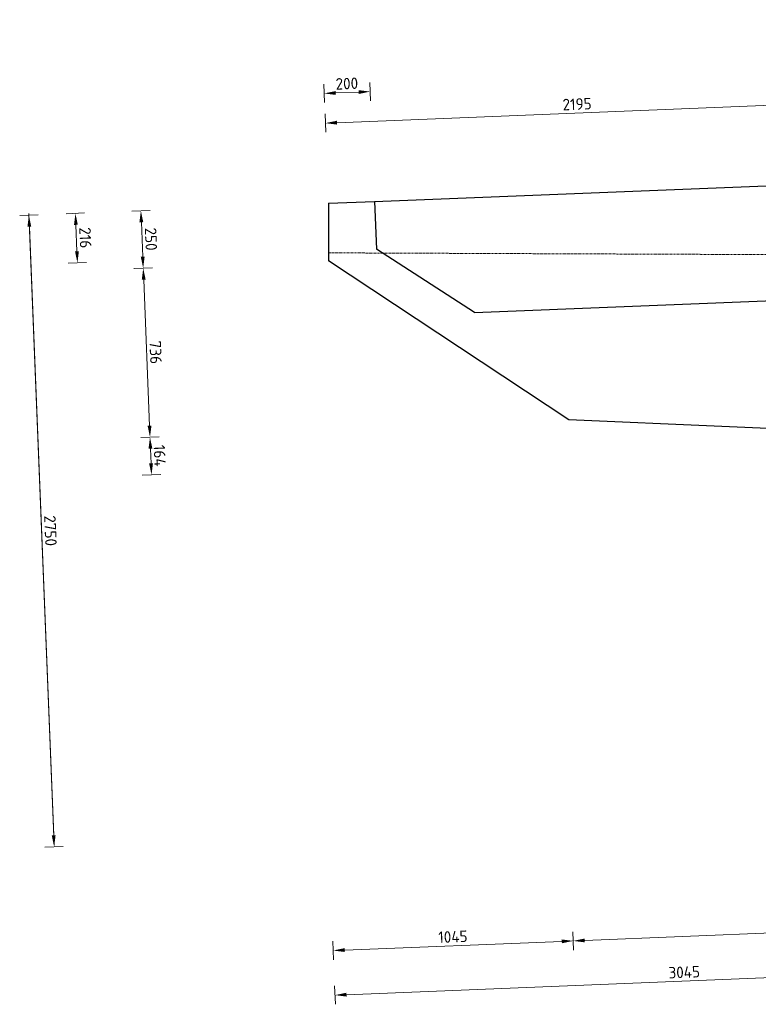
# Model space of a CAD drawing. Header units: millimetres. Extents: x -8028558 to 327273, y -63352 to 83293.
# Tile 128 of 195: x 135089 to 138303, y 19846 to 24129. Entities that reach past the tile are written whole.
import ezdxf

# ---------------------------------------------------------------- set-up
doc = ezdxf.new("R2010")
doc.units = ezdxf.units.MM
doc.linetypes.add('ZZ-HIDDEN-SO', pattern=[4, 2, -2])
for name, color, linetype, lineweight in [('B-CO-BC-BETONVORM-GD', 90, 'Continuous', 25), ('B-CO-BC-BETONVORM-GN', 10, 'ZZ-HIDDEN-SO', 13), ('B-CO-BC-BETONVORM-M', 7, 'Continuous', 18), ('X-XX-AL-M', 7, 'Continuous', 18)]:
    doc.layers.add(name, color=color, linetype=linetype, lineweight=lineweight)
doc.styles.add('NLCS-ISO-MM20-T25', font='NLCS-ISO.ttf', dxfattribs={"height": 50})
doc.dimstyles.new('NLCS-MM20-T25-PIJL_L0_H0', dxfattribs={"dimscale": 20, "dimtxt": 2.5, "dimasz": 2.5, "dimexe": 2, "dimexo": 2, "dimgap": 0.7, "dimtad": 1, "dimdec": 0, "dimzin": 0, "dimdsep": 46, "dimtxsty": 'NLCS-ISO-MM20-T25', "dimcen": 0, "dimdle": 2, "dimclrd": 256, "dimclre": 256, "dimclrt": 256, "dimadec": 0, "dimazin": 0, "dimtfac": 1, "dimtdec": 3, "dimtofl": 0, "dimtmove": 0, "dimatfit": 3, "dimfxl": 2, "dimfxlon": 1, "dimtfillclr": 256, "dimtolj": 1, "dimtzin": 0, "dimlwd": -1, "dimlwe": -1, "dimarcsym": 0})
doc.dimstyles.new('NLCS-MM20-T25-PIJL_L0_H4', dxfattribs={"dimscale": 20, "dimtxt": 2.5, "dimasz": 2.5, "dimexe": 2, "dimexo": 2, "dimgap": 0.7, "dimtad": 1, "dimdec": 0, "dimzin": 0, "dimdsep": 46, "dimtxsty": 'NLCS-ISO-MM20-T25', "dimcen": 0, "dimdle": 2, "dimclrd": 256, "dimclre": 256, "dimclrt": 256, "dimadec": 4, "dimazin": 0, "dimtfac": 1, "dimtdec": 3, "dimtofl": 0, "dimtmove": 0, "dimatfit": 3, "dimfxl": 2, "dimfxlon": 1, "dimtfillclr": 256, "dimtolj": 1, "dimtzin": 0, "dimlwd": -1, "dimlwe": -1, "dimarcsym": 0})

# ---------------------------------------------------------------- blocks, each defined once
blk = doc.blocks.new('*D32')
at = {"layer": 'B-CO-BC-BETONVORM-M', "transparency": 16777216}
for p, q in [((135372, 23288.6), (135292.1, 23285.4)), ((135334, 23237.1), (135338.7, 23121.4)), ((135380.6, 23073), (135300.7, 23069.8))]:
    blk.add_line(p, q, dxfattribs=at)
for points in [[(135342.4, 23237.4), (135325.7, 23236.7), (135332, 23287)], [(135347, 23121.7), (135330.3, 23121.1), (135340.7, 23071.4)]]:
    blk.add_solid(points, dxfattribs=at)
at = {"layer": 'B-CO-BC-BETONVORM-M', "transparency": 16777216, "insert": (135375.3, 23180.8), "char_height": 50, "attachment_point": 5, "rotation": 272.2906, "style": 'NLCS-ISO-MM20-T25'}
blk.add_mtext('\\A1;216', dxfattribs=at)
blk = doc.blocks.new('*D31')
at = {"layer": 'B-CO-BC-BETONVORM-M', "transparency": 16777216}
for p, q in [((135656.7, 23300), (135576.8, 23296.8)), ((135618.8, 23248.5), (135624.8, 23098.4)), ((135666.7, 23050.1), (135586.8, 23046.9))]:
    blk.add_line(p, q, dxfattribs=at)
for points in [[(135627.1, 23248.8), (135610.4, 23248.1), (135616.8, 23298.4)], [(135633.1, 23098.8), (135616.4, 23098.1), (135626.8, 23048.5)]]:
    blk.add_solid(points, dxfattribs=at)
at = {"layer": 'B-CO-BC-BETONVORM-M', "transparency": 16777216, "insert": (135660.7, 23175), "char_height": 50, "attachment_point": 5, "rotation": 272.2906, "style": 'NLCS-ISO-MM20-T25'}
blk.add_mtext('\\A1;250', dxfattribs=at)
blk = doc.blocks.new('*D30')
at = {"layer": 'B-CO-BC-BETONVORM-M', "transparency": 16777216}
for p, q in [((135667, 23050.1), (135587.1, 23046.9)), ((135629, 22998.5), (135654.4, 22363.2)), ((135696.4, 22314.8), (135616.5, 22311.6))]:
    blk.add_line(p, q, dxfattribs=at)
for points in [[(135637.4, 22998.9), (135620.7, 22998.2), (135627, 23048.5)], [(135662.8, 22363.5), (135646.1, 22362.8), (135656.4, 22313.2)]]:
    blk.add_solid(points, dxfattribs=at)
at = {"layer": 'B-CO-BC-BETONVORM-M', "transparency": 16777216, "insert": (135680.7, 22682.4), "char_height": 50, "attachment_point": 5, "rotation": 272.2906, "style": 'NLCS-ISO-MM20-T25'}
blk.add_mtext('\\A1;736', dxfattribs=at)
blk = doc.blocks.new('*D29')
at = {"layer": 'B-CO-BC-BETONVORM-M', "transparency": 16777216}
for p, q in [((135696.4, 22314.8), (135616.5, 22311.6)), ((135658.4, 22263.3), (135661, 22199.3)), ((135703, 22150.9), (135623, 22147.7))]:
    blk.add_line(p, q, dxfattribs=at)
for points in [[(135666.8, 22263.6), (135650.1, 22262.9), (135656.4, 22313.2)], [(135669.3, 22199.6), (135652.7, 22199), (135663, 22149.3)]]:
    blk.add_solid(points, dxfattribs=at)
at = {"layer": 'B-CO-BC-BETONVORM-M', "transparency": 16777216, "insert": (135698.7, 22232.8), "char_height": 50, "attachment_point": 5, "rotation": 272.2906, "style": 'NLCS-ISO-MM20-T25'}
blk.add_mtext('\\A1;164', dxfattribs=at)
blk = doc.blocks.new('*D28')
at = {"layer": 'B-CO-BC-BETONVORM-M', "transparency": 16777216}
for p, q in [((135169.3, 23280.5), (135089.4, 23277.3)), ((135131.4, 23229), (135237.3, 20581.1)), ((135279.3, 20532.7), (135199.3, 20529.5))]:
    blk.add_line(p, q, dxfattribs=at)
for points in [[(135139.7, 23229.3), (135123.1, 23228.6), (135129.4, 23278.9)], [(135245.6, 20581.4), (135229, 20580.7), (135239.3, 20531.1)]]:
    blk.add_solid(points, dxfattribs=at)
at = {"layer": 'B-CO-BC-BETONVORM-M', "transparency": 16777216, "insert": (135223.3, 21906.6), "char_height": 50, "attachment_point": 5, "rotation": 272.2906, "style": 'NLCS-ISO-MM20-T25'}
blk.add_mtext('\\A1;2750', dxfattribs=at)
blk = doc.blocks.new('*D43')
at = {"layer": 'B-CO-BC-BETONVORM-M', "transparency": 16777216}
for p, q in [((142881, 23589), (142960.9, 23592.2)), ((142938.9, 23141.3), (142923, 23540.6)), ((142901, 23089.7), (142980.9, 23092.9))]:
    blk.add_line(p, q, dxfattribs=at)
for points in [[(142931.3, 23541), (142914.6, 23540.3), (142921, 23590.6)], [(142947.3, 23141.6), (142930.6, 23140.9), (142940.9, 23091.3)]]:
    blk.add_solid(points, dxfattribs=at)
at = {"layer": 'B-CO-BC-BETONVORM-M', "transparency": 16777216, "insert": (142969.9, 23342.5), "char_height": 50, "attachment_point": 5, "rotation": 272.2906, "style": 'NLCS-ISO-MM20-T25'}
blk.add_mtext('\\A1;500', dxfattribs=at)
blk = doc.blocks.new('*D36')
at = {"layer": 'B-CO-BC-BETONVORM-M', "transparency": 16777216}
for p, q in [((145051.8, 23175.7), (145131.8, 23178.9)), ((145105.1, 22844.3), (145093.8, 23127.4)), ((145147.1, 22795.9), (145067.2, 22792.7))]:
    blk.add_line(p, q, dxfattribs=at)
for points in [[(145102.1, 23127.7), (145085.5, 23127), (145091.8, 23177.3)], [(145113.5, 22844.6), (145096.8, 22844), (145107.1, 22794.3)]]:
    blk.add_solid(points, dxfattribs=at)
at = {"layer": 'B-CO-BC-BETONVORM-M', "transparency": 16777216, "insert": (145138.4, 22987.4), "char_height": 50, "attachment_point": 5, "rotation": 272.2906, "style": 'NLCS-ISO-MM20-T25'}
blk.add_mtext('\\A1;383', dxfattribs=at)
blk = doc.blocks.new('*D683')
at = {"layer": 'X-XX-AL-M', "transparency": 16777216}
for p, q in [((138614.6, 23727.3), (138611.4, 23807.2)), ((138563, 23765.2), (136469.7, 23681.5)), ((136421.4, 23639.5), (136418.2, 23719.5))]:
    blk.add_line(p, q, dxfattribs=at)
for points in [[(138562.7, 23773.6), (138563.4, 23756.9), (138613, 23767.2)], [(136469.4, 23689.8), (136470.1, 23673.2), (136419.8, 23679.5)]]:
    blk.add_solid(points, dxfattribs=at)
at = {"layer": 'X-XX-AL-M', "transparency": 16777216, "insert": (137514.8, 23762.3), "char_height": 50, "attachment_point": 5, "rotation": 2.2906, "style": 'NLCS-ISO-MM20-T25'}
blk.add_mtext('\\A1;2195', dxfattribs=at)
blk = doc.blocks.new('*D684')
at = {"layer": 'X-XX-AL-M', "transparency": 16777216}
for p, q in [((136416.2, 23768.7), (136413, 23848.7)), ((136464.5, 23810.7), (136564.5, 23814.7)), ((136616, 23776.7), (136612.8, 23856.7))]:
    blk.add_line(p, q, dxfattribs=at)
for points in [[(136464.2, 23819), (136464.9, 23802.4), (136414.6, 23808.7)], [(136564.1, 23823), (136564.8, 23806.4), (136614.4, 23816.7)]]:
    blk.add_solid(points, dxfattribs=at)
at = {"layer": 'X-XX-AL-M', "transparency": 16777216, "insert": (136513, 23851.7), "char_height": 50, "attachment_point": 5, "rotation": 2.2906, "style": 'NLCS-ISO-MM20-T25'}
blk.add_mtext('\\A1;200', dxfattribs=at)
blk = doc.blocks.new('*D709')
at = {"layer": 'X-XX-AL-M', "transparency": 16777216}
for p, q in [((139502.4, 20048), (139505.6, 19968.1)), ((139454, 20006), (136511.4, 19888.3)), ((136459.8, 19926.3), (136463, 19846.4))]:
    blk.add_line(p, q, dxfattribs=at)
for points in [[(139453.7, 20014.4), (139454.4, 19997.7), (139504, 20008)], [(136511, 19896.7), (136511.7, 19880), (136461.4, 19886.3)]]:
    blk.add_solid(points, dxfattribs=at)
at = {"layer": 'X-XX-AL-M', "transparency": 16777216, "insert": (137981.1, 19986.2), "char_height": 50, "attachment_point": 5, "rotation": 2.2906, "style": 'NLCS-ISO-MM20-T25'}
blk.add_mtext('\\A1;3045', dxfattribs=at)
blk = doc.blocks.new('*D726')
at = {"layer": 'X-XX-AL-M', "transparency": 16777216}
for p, q in [((139494.6, 20242.1), (139497.8, 20162.1)), ((139446.2, 20200.1), (137548.2, 20124.2)), ((137496.6, 20162.2), (137499.8, 20082.2))]:
    blk.add_line(p, q, dxfattribs=at)
for points in [[(139445.9, 20208.4), (139446.6, 20191.8), (139496.2, 20202.1)], [(137547.9, 20132.5), (137548.5, 20115.9), (137498.2, 20122.2)]]:
    blk.add_solid(points, dxfattribs=at)
at = {"layer": 'X-XX-AL-M', "transparency": 16777216, "insert": (138495.7, 20201.1), "char_height": 50, "attachment_point": 5, "rotation": 2.2906, "style": 'NLCS-ISO-MM20-T25'}
blk.add_mtext('\\A1;2000', dxfattribs=at)
blk = doc.blocks.new('*D727')
at = {"layer": 'X-XX-AL-M', "transparency": 16777216}
for p, q in [((137496.6, 20162.2), (137499.8, 20082.2)), ((136452, 20120.4), (136455.2, 20040.4)), ((137448.3, 20120.2), (136503.6, 20082.4))]:
    blk.add_line(p, q, dxfattribs=at)
for points in [[(136503.3, 20090.7), (136503.9, 20074.1), (136453.6, 20080.4)], [(137447.9, 20128.5), (137448.6, 20111.9), (137498.2, 20122.2)]]:
    blk.add_solid(points, dxfattribs=at)
at = {"layer": 'X-XX-AL-M', "transparency": 16777216, "insert": (136974.4, 20140.3), "char_height": 50, "attachment_point": 5, "rotation": 2.2906, "style": 'NLCS-ISO-MM20-T25'}
blk.add_mtext('\\A1;1045', dxfattribs=at)

msp = doc.modelspace()

# ---------------------------------------------------------------- linework, layer by layer
at = {"layer": 'B-CO-BC-BETONVORM-GD', "ltscale": 500, "flags": 128}
for points in [[(136633.5, 23339.1), (156392.7, 24129.5)], [(137068.2, 22856.4), (156392.7, 23629.4)], [(136433.7, 23331.1), (136633.5, 23339.1)], [(136433.7, 23331.1), (136433.7, 23080.8)], [(136633.5, 23339.1), (136641.8, 23131.9)], [(137068.2, 22856.4), (136641.8, 23131.9)], [(137478.3, 22389.4), (136433.7, 23080.8)], [(139476.3, 22301.9), (137478.3, 22389.4)]]:
    msp.add_lwpolyline(points, dxfattribs=at)
at = {"layer": 'B-CO-BC-BETONVORM-GN', "flags": 128}
msp.add_lwpolyline([(136433.7, 23115.2), (139298.5, 23103.8)], dxfattribs=at)
at = {"layer": 'B-CO-BC-BETONVORM-M', "flags": 128}
msp.add_lwpolyline([(135239, 20538.7), (135129.1, 23286.5)], dxfattribs=at)

# ---------------------------------------------------------------- dimensions: what is measured, and where the dimension line sits
at = {"layer": 'B-CO-BC-BETONVORM-M'}
for base, p1, p2, picture, middle in [((142921, 23590.6), (140576.9, 22996.7), (136633.5, 23339.1), '*D43', (142969.9, 23342.5)), ((135239.3, 20531.1), (136433.7, 23331.1), (136433.7, 20578.9), '*D28', (135223.3, 21906.6)), ((135340.7, 23071.4), (136433.7, 23331.1), (136433.7, 23115.2), '*D32', (135375.3, 23180.8)), ((145091.8, 23177.3), (145768.5, 22820.8), (137068.2, 22856.4), '*D36', (145138.4, 22987.4)), ((135656.4, 22313.2), (136433.7, 23080.8), (136473.1, 22345.9), '*D30', (135680.7, 22682.4)), ((135663, 22149.3), (136473.1, 22345.9), (139476.3, 22301.9), '*D29', (135698.7, 22232.8))]:
    dim = msp.add_linear_dim(base=base, p1=p1, p2=p2, angle=92.2906, dimstyle='NLCS-MM20-T25-PIJL_L0_H0', dxfattribs=at)
    dim.commit()
    dim.dimension.update_dxf_attribs({"geometry": picture, "text_midpoint": middle})
dim = msp.add_linear_dim(base=(135626.8, 23048.5), p1=(136433.7, 23331.1), p2=(136433.7, 23080.8), angle=92.2906, dimstyle='NLCS-MM20-T25-PIJL_L0_H0', dxfattribs=at)
dim.commit()
dim.dimension.update_dxf_attribs({"geometry": '*D31', "text_midpoint": (135621.8, 23173.4), "dimtype": 160})
at = {"layer": 'X-XX-AL-M'}
dim = msp.add_aligned_dim(p1=(136433.7, 23331.1), p2=(136633.5, 23339.1), distance=478, dimstyle='NLCS-MM20-T25-PIJL_L0_H4', dxfattribs=at)
dim.commit()
dim.dimension.update_dxf_attribs({"geometry": '*D684', "text_midpoint": (136513, 23851.7)})
for base, p1, p2, angle, picture, middle in [((136419.8, 23679.5), (138628.9, 23368.9), (136433.7, 23331.1), 182.2906, '*D683', (137514.8, 23762.3)), ((136461.4, 19886.3), (139476.3, 20701.6), (136433.7, 20578.9), 182.2906, '*D709', (137981.1, 19986.2)), ((137498.2, 20122.2), (139476.3, 20700.6), (137478.3, 20620.7), 2.2906, '*D726', (138495.7, 20201.1)), ((136453.6, 20080.4), (137478.3, 20620.7), (136433.7, 20578.9), 2.2906, '*D727', (136974.4, 20140.3))]:
    dim = msp.add_linear_dim(base=base, p1=p1, p2=p2, angle=angle, dimstyle='NLCS-MM20-T25-PIJL_L0_H4', dxfattribs=at)
    dim.commit()
    dim.dimension.update_dxf_attribs({"geometry": picture, "text_midpoint": middle})

doc.saveas('drawing.dxf')
